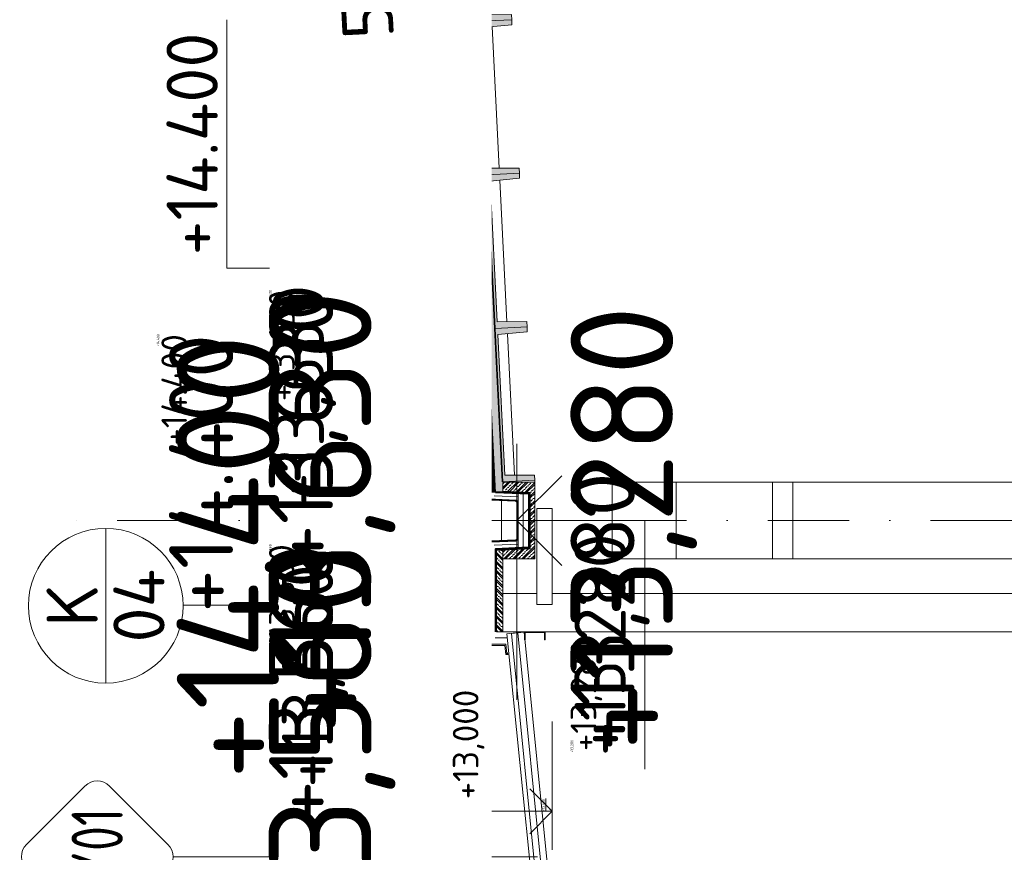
# Model space of a CAD drawing. Header units: millimetres. Extents: x -916886 to 3713765, y -2985421 to 1675785.
# Tile 128 of 256: x 201808 to 209496, y 211360 to 217860. Entities that reach past the tile are written whole.
import ezdxf
from ezdxf import colors
from ezdxf.entities.mleader import LeaderData, LeaderLine
from ezdxf.enums import TextEntityAlignment as Align
from ezdxf.math import Vec2, Vec3

# ---------------------------------------------------------------- set-up
doc = ezdxf.new("R2010")
doc.units = ezdxf.units.MM
for name, pattern in [('CARKOVANA', [5, 3, -2]), ('CENTERX2', [101.6, 63.5, -12.7, 12.7, -12.7]), ('DASHDOT', [25.4, 12.7, -6.35, 0, -6.35])]:
    doc.linetypes.add(name, pattern=pattern)
for name, color, linetype in [('0 @ 1', 7, 'Continuous'), ('0 @ 10', 7, 'Continuous'), ('0 @ 100', 7, 'Continuous'), ('0 @ 200', 7, 'Continuous'), ('0 @ 250 (1)', 7, 'Continuous'), ('0 @ 250 (2)', 7, 'Continuous'), ('0 @ 400', 7, 'Continuous')]:
    doc.layers.add(name, color=color, linetype=linetype)
for name, color, linetype, lineweight in [('A99_N_kce-pohl', 1, 'Continuous', 9), ('A99_N_kce-rez-sil', 6, 'Continuous', 18), ('A99_N_kce-rez-ten', 1, 'Continuous', 9), ('A99_N_koty-10-vysk', 160, 'Continuous', 9), ('A99_N_koty-200-vysk', 6, 'Continuous', 9), ('A99_N_koty-vysk', 160, 'Continuous', 9), ('A99_N_sraf', 252, 'Continuous', 0), ('A99_N_txt-popis-50', 240, 'Continuous', 9), ('A99_N_txt-popis-50 @ 200', 240, 'Continuous', 9), ('A99_N_txt-popis-50 @ 50', 240, 'Continuous', 9), ('A99_N_znaceni 200', 5, 'Continuous', 5), ('A99_S_kce-pohl', 7, 'Continuous', 5), ('A99_S_kce-rez-sil', 7, 'Continuous', 15), ('A99_S_kce-rez-ten', 7, 'Continuous', 9), ('A99_S_osy', 1, 'CENTERX2', 5), ('A99_S_sraf', 252, 'Continuous', 9)]:
    doc.layers.add(name, color=color, linetype=linetype, lineweight=lineweight)
doc.styles.add('A99_kota', font='isocpeur.ttf', dxfattribs={"height": 2})
doc.styles.add('A99_popis', font='isocpeur.ttf')
doc.styles.add('ad_popis 100', font='isocpeur.ttf', dxfattribs={"height": 200})
doc.linetypes.add('IZOLACE', pattern='A,0.00254,-2.54,[134,ltypeshp.shx,S=2.54,R=0,X=-2.54,Y=0],-5.08,[134,ltypeshp.shx,S=2.54,R=180,X=2.54,Y=0],-2.54', length=10.16254)

# ---------------------------------------------------------------- blocks, each defined once
blk = doc.blocks.new('*U24')
at = {"color": 0, "linetype": 'ByBlock', "lineweight": -2}
blk.add_line((-3, 0), (7, 0), dxfattribs=at)
for points in [[(0, 0), (0, 5), (0, 5), (9.999, 5)], [(-1.75, 1.75), (0, 0), (1.75, 1.75)]]:
    blk.add_lwpolyline(points, dxfattribs=at)
at = {"color": 0, "linetype": 'ByBlock', "lineweight": -2, "style": 'A99_kota'}
for tag, p in [('VYSKA', (9.499, 7.75)), ('POPIS', (9.499, 4.5))]:
    blk.add_attdef(tag, text='', height=2, dxfattribs=at).set_placement(p, align=Align.TOP_RIGHT)
blk = doc.blocks.new('*U45')
at = {"color": 0, "linetype": 'ByBlock', "lineweight": -2}
blk.add_line((-3, 0), (7, 0), dxfattribs=at)
for points in [[(0, 0), (0, 5.7), (0, 5.7), (9.7, 5.7)], [(-1.75, 1.75), (0, 0), (1.75, 1.75)]]:
    blk.add_lwpolyline(points, dxfattribs=at)
at = {"color": 0, "linetype": 'ByBlock', "lineweight": -2, "style": 'A99_kota'}
for tag, p in [('VYSKA', (9.2, 8.45)), ('POPIS', (9.2, 5.2))]:
    blk.add_attdef(tag, text='', height=2, dxfattribs=at).set_placement(p, align=Align.TOP_RIGHT)
blk = doc.blocks.new('*U2776')
at = {"layer": 'A99_N_koty-200-vysk', "lineweight": 5}
ref = blk.add_blockref('*U45', (204564.8, 252400.8), dxfattribs=dict(at, xscale=200, yscale=200, zscale=200, rotation=90.00000000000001))
ref.add_attrib('VYSKA', '+14.400', dxfattribs={"layer": '0 @ 1', "color": 0, "linetype": 'ByBlock', "lineweight": -2, "height": 2, "rotation": 90, "style": 'A99_kota'}).set_placement((202875.2, 215405), align=Align.TOP_RIGHT)
ref = blk.add_blockref('*U45', (204564.8, 252400.8), dxfattribs=dict(at, xscale=200, yscale=200, zscale=200, rotation=90.00000000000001))
ref.add_attrib('VYSKA', '+14.400', dxfattribs={"layer": '0 @ 10', "color": 0, "linetype": 'ByBlock', "lineweight": -2, "height": 20, "rotation": 90, "style": 'A99_kota'}).set_placement((202878.8, 215405), align=Align.TOP_RIGHT)
ref = blk.add_blockref('*U45', (204564.8, 252400.8), dxfattribs=dict(at, xscale=200, yscale=200, zscale=200, rotation=90.00000000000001))
ref.add_attrib('VYSKA', '+14.400', dxfattribs={"layer": '0 @ 100', "color": 0, "linetype": 'ByBlock', "lineweight": -2, "height": 200, "rotation": 90, "style": 'A99_kota'}).set_placement((202914.8, 215405), align=Align.TOP_RIGHT)
ref = blk.add_blockref('*U45', (204564.8, 252400.8), dxfattribs=dict(at, xscale=200, yscale=200, zscale=200, rotation=90.00000000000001))
ref.add_attrib('VYSKA', '+14.400', dxfattribs={"layer": '0 @ 250 (1)', "color": 0, "linetype": 'ByBlock', "lineweight": -2, "height": 500, "rotation": 90, "style": 'A99_kota'}).set_placement((202974.8, 215405), align=Align.TOP_RIGHT)
ref = blk.add_blockref('*U45', (204564.8, 252400.8), dxfattribs=dict(at, xscale=200, yscale=200, zscale=200, rotation=90.00000000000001))
ref.add_attrib('VYSKA', '+14.400', dxfattribs={"layer": '0 @ 250 (2)', "color": 0, "linetype": 'ByBlock', "lineweight": -2, "height": 500, "rotation": 90, "style": 'A99_kota'}).set_placement((202974.8, 215405), align=Align.TOP_RIGHT)
ref = blk.add_blockref('*U45', (204564.8, 252400.8), dxfattribs=dict(at, xscale=200, yscale=200, zscale=200, rotation=90.00000000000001))
ref.add_attrib('VYSKA', '+14.400', dxfattribs={"layer": '0 @ 400', "color": 0, "linetype": 'ByBlock', "lineweight": -2, "height": 800, "rotation": 90, "style": 'A99_kota'}).set_placement((203034.8, 215405), align=Align.TOP_RIGHT)
blk = doc.blocks.new('*U2777')
at = {"layer": 'A99_N_koty-200-vysk', "lineweight": 5, "xscale": 200, "yscale": 200, "zscale": 200, "rotation": 90.00000000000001}
blk.add_blockref('*U45', (204564.8, 215920), dxfattribs=at)
blk.add_blockref('*U45', (204564.8, 215920), dxfattribs=at)
blk.add_blockref('*U45', (204564.8, 215920), dxfattribs=at)
blk.add_blockref('*U45', (204564.8, 215920), dxfattribs=at)
blk.add_blockref('*U45', (204564.8, 215920), dxfattribs=at)
blk.add_blockref('*U45', (204564.8, 215920), dxfattribs=at)
at = {"layer": 'A99_N_koty-200-vysk', "lineweight": 5}
ref = blk.add_blockref('*U45', (204564.8, 215920), dxfattribs=dict(at, xscale=200, yscale=200, zscale=200, rotation=90.00000000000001))
ref.add_attrib('VYSKA', '+14.400', dxfattribs={"layer": '0 @ 200', "color": 0, "linetype": 'ByBlock', "lineweight": -2, "height": 400, "rotation": 90, "style": 'A99_kota'}).set_placement((202954.8, 217760), align=Align.TOP_RIGHT)
blk = doc.blocks.new('*U23')
at = {"color": 0, "linetype": 'ByBlock', "lineweight": -2}
blk.add_line((-3, 0), (7, 0), dxfattribs=at)
for points in [[(0, 0), (0, 5), (0, 5), (9.7, 5)], [(-1.75, 1.75), (0, 0), (1.75, 1.75)]]:
    blk.add_lwpolyline(points, dxfattribs=at)
at = {"color": 0, "linetype": 'ByBlock', "lineweight": -2, "style": 'A99_kota'}
for tag, p in [('VYSKA', (9.2, 7.75)), ('POPIS', (9.2, 4.5))]:
    blk.add_attdef(tag, text='', height=2, dxfattribs=at).set_placement(p, align=Align.TOP_RIGHT)
blk = doc.blocks.new('*U2780')
at = {"layer": 'A99_N_koty-200-vysk', "lineweight": 5}
ref = blk.add_blockref('*U23', (205335, 213950), dxfattribs=dict(at, xscale=200, yscale=200, zscale=200, rotation=90.00000000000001))
ref.add_attrib('VYSKA', '+13,630', dxfattribs={"layer": '0 @ 400', "color": 0, "linetype": 'ByBlock', "lineweight": -2, "height": 800, "rotation": 90, "style": 'A99_kota'}).set_placement((203755, 215750), align=Align.TOP_RIGHT)
ref = blk.add_blockref('*U23', (205335, 213950), dxfattribs=dict(at, xscale=200, yscale=200, zscale=200, rotation=90.00000000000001))
ref.add_attrib('VYSKA', '+13,630', dxfattribs={"layer": '0 @ 250 (1)', "color": 0, "linetype": 'ByBlock', "lineweight": -2, "height": 500, "rotation": 90, "style": 'A99_kota'}).set_placement((203755, 215750), align=Align.TOP_RIGHT)
ref = blk.add_blockref('*U23', (205335, 213950), dxfattribs=dict(at, xscale=200, yscale=200, zscale=200, rotation=90.00000000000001))
ref.add_attrib('VYSKA', '+13,630', dxfattribs={"layer": '0 @ 250 (2)', "color": 0, "linetype": 'ByBlock', "lineweight": -2, "height": 500, "rotation": 90, "style": 'A99_kota'}).set_placement((203755, 215750), align=Align.TOP_RIGHT)
ref = blk.add_blockref('*U23', (205335, 213950), dxfattribs=dict(at, xscale=200, yscale=200, zscale=200, rotation=90.00000000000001))
ref.add_attrib('VYSKA', '+13,630', dxfattribs={"layer": '0 @ 100', "color": 0, "linetype": 'ByBlock', "lineweight": -2, "height": 200, "rotation": 90, "style": 'A99_kota'}).set_placement((203755, 215750), align=Align.TOP_RIGHT)
ref = blk.add_blockref('*U23', (205335, 213950), dxfattribs=dict(at, xscale=200, yscale=200, zscale=200, rotation=90.00000000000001))
ref.add_attrib('VYSKA', '+13,630', dxfattribs={"layer": '0 @ 10', "color": 0, "linetype": 'ByBlock', "lineweight": -2, "height": 20, "rotation": 90, "style": 'A99_kota'}).set_placement((203755, 215750), align=Align.TOP_RIGHT)
ref = blk.add_blockref('*U23', (205335, 213950), dxfattribs=dict(at, xscale=200, yscale=200, zscale=200, rotation=90.00000000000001))
ref.add_attrib('VYSKA', '+13,630', dxfattribs={"layer": '0 @ 1', "color": 0, "linetype": 'ByBlock', "lineweight": -2, "height": 2, "rotation": 90, "style": 'A99_kota'}).set_placement((203755, 215750), align=Align.TOP_RIGHT)
ref = blk.add_blockref('*U23', (205335, 213950), dxfattribs=dict(at, xscale=200, yscale=200, zscale=200, rotation=90.00000000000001))
ref.add_attrib('VYSKA', '+13,630', dxfattribs={"layer": '0 @ 200', "color": 0, "linetype": 'ByBlock', "lineweight": -2, "height": 400, "rotation": 90, "style": 'A99_kota'}).set_placement((203785, 215790), align=Align.TOP_RIGHT)
blk = doc.blocks.new('*U71')
at = {"color": 0, "linetype": 'ByBlock', "lineweight": -2}
blk.add_line((-3, 0), (7, 0), dxfattribs=at)
for points in [[(0, 0), (0, 5), (0, 5), (9.7, 5)], [(-1.75, 1.75), (0, 0), (1.75, 1.75)]]:
    blk.add_lwpolyline(points, dxfattribs=at)
at = {"color": 0, "linetype": 'ByBlock', "lineweight": -2, "style": 'A99_kota'}
for tag, p in [('VYSKA', (9.2, 7.75)), ('POPIS', (9.2, 4.5))]:
    blk.add_attdef(tag, text='', height=2, dxfattribs=at).set_placement(p, align=Align.TOP_RIGHT)
blk = doc.blocks.new('*U2781')
at = {"layer": 'A99_N_koty-200-vysk', "lineweight": 5}
ref = blk.add_blockref('*U71', (205405, 211770), dxfattribs=dict(at, xscale=200, yscale=200, zscale=200, rotation=90.00000000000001))
ref.add_attrib('VYSKA', '+13,560', dxfattribs={"layer": '0 @ 250 (1)', "color": 0, "linetype": 'ByBlock', "lineweight": -2, "height": 500, "rotation": 90, "style": 'A99_kota'}).set_placement((203755, 213765), align=Align.TOP_RIGHT)
ref = blk.add_blockref('*U71', (205405, 211770), dxfattribs=dict(at, xscale=200, yscale=200, zscale=200, rotation=90.00000000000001))
ref.add_attrib('VYSKA', '+13,560', dxfattribs={"layer": '0 @ 250 (2)', "color": 0, "linetype": 'ByBlock', "lineweight": -2, "height": 500, "rotation": 90, "style": 'A99_kota'}).set_placement((203755, 213765), align=Align.TOP_RIGHT)
ref = blk.add_blockref('*U71', (205405, 211770), dxfattribs=dict(at, xscale=200, yscale=200, zscale=200, rotation=90.00000000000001))
ref.add_attrib('VYSKA', '+13,560', dxfattribs={"layer": '0 @ 100', "color": 0, "linetype": 'ByBlock', "lineweight": -2, "height": 200, "rotation": 90, "style": 'A99_kota'}).set_placement((203755, 213765), align=Align.TOP_RIGHT)
ref = blk.add_blockref('*U71', (205405, 211770), dxfattribs=dict(at, xscale=200, yscale=200, zscale=200, rotation=90.00000000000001))
ref.add_attrib('VYSKA', '+13,560', dxfattribs={"layer": '0 @ 10', "color": 0, "linetype": 'ByBlock', "lineweight": -2, "height": 20, "rotation": 90, "style": 'A99_kota'}).set_placement((203755, 213765), align=Align.TOP_RIGHT)
ref = blk.add_blockref('*U71', (205405, 211770), dxfattribs=dict(at, xscale=200, yscale=200, zscale=200, rotation=90.00000000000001))
ref.add_attrib('VYSKA', '+13,560', dxfattribs={"layer": '0 @ 1', "color": 0, "linetype": 'ByBlock', "lineweight": -2, "height": 2, "rotation": 90, "style": 'A99_kota'}).set_placement((203755, 213765), align=Align.TOP_RIGHT)
ref = blk.add_blockref('*U71', (205405, 211770), dxfattribs=dict(at, xscale=200, yscale=200, zscale=200, rotation=90.00000000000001))
ref.add_attrib('VYSKA', '+13,560', dxfattribs={"layer": '0 @ 400', "color": 0, "linetype": 'ByBlock', "lineweight": -2, "height": 800, "rotation": 90, "style": 'A99_kota'}).set_placement((203755, 213765), align=Align.TOP_RIGHT)
ref = blk.add_blockref('*U71', (205405, 211770), dxfattribs=dict(at, xscale=200, yscale=200, zscale=200, rotation=90.00000000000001))
ref.add_attrib('VYSKA', '+13,560', dxfattribs={"layer": '0 @ 200', "color": 0, "linetype": 'ByBlock', "lineweight": -2, "height": 400, "rotation": 90, "style": 'A99_kota'}).set_placement((203855, 213610), align=Align.TOP_RIGHT)
blk = doc.blocks.new('*U20')
at = {"color": 0, "linetype": 'ByBlock'}
blk.add_line((-3.02, 0), (3.02, 0), dxfattribs=at)
blk.add_circle((0, 0), 3.02, dxfattribs=at)
at = {"color": 0, "linetype": 'ByBlock', "style": 'A99_popis'}
for tag, p in [('KATEGORIE', (0, 1.31)), ('PRVEK', (0, -1.298))]:
    blk.add_attdef(tag, text='', height=2, dxfattribs=at).set_placement(p, align=Align.MIDDLE_CENTER)
blk = doc.blocks.new('*U92')
at = {"color": 0}
for p, q in [((-0.721, 4.139), (-4.149, 0.711)), ((4.139, 0.711), (0.711, 4.139)), ((-4.149, -0.721), (-0.721, -4.149)), ((0.711, -4.149), (4.139, -0.721)), ((-0.005, -4.445), (-0.005, -25.786))]:
    blk.add_line(p, q, dxfattribs=at)
for centre, start, end in [((-0.005, 3.424), 45, 135), ((-3.433, -0.005), 135, 225), ((3.424, -0.005), 315, 45), ((-0.005, -3.433), 225, 315)]:
    blk.add_arc(centre, 1.012, start, end, dxfattribs=at)
at = {"color": 0, "linetype": 'ByBlock', "style": 'A99_popis', "width": 0.953108}
blk.add_attdef('SKLADBA', text='', height=3, rotation=0.01026, dxfattribs=at).set_placement((-2.863, -1.506), (2.855, -1.505), align=Align.FIT)
blk = doc.blocks.new('*U30')
at = {"color": 0, "linetype": 'ByBlock', "lineweight": -2}
blk.add_line((-3, 0), (7, 0), dxfattribs=at)
for points in [[(-1.75, -1.75), (0, 0), (1.75, -1.75)], [(0, 0), (0, -5), (0, -5), (9.7, -5)]]:
    blk.add_lwpolyline(points, dxfattribs=at)
at = {"color": 0, "linetype": 'ByBlock', "lineweight": -2, "style": 'A99_kota'}
for tag, p in [('VYSKA', (9.2, -2.25)), ('POPIS', (9.2, -5.5))]:
    blk.add_attdef(tag, text='', height=2, dxfattribs=at).set_placement(p, align=Align.TOP_RIGHT)
blk = doc.blocks.new('*U2803')
at = {"layer": 'A99_N_koty-200-vysk', "lineweight": 5}
ref = blk.add_blockref('*U30', (205690, 213950), dxfattribs=dict(at, xscale=-200, yscale=200, zscale=200, rotation=90))
ref.add_attrib('VYSKA', '+13,280', dxfattribs={"layer": '0 @ 400', "color": 0, "linetype": 'ByBlock', "lineweight": -2, "height": 800, "rotation": 90, "style": 'A99_kota'}).set_placement((206110, 215630), align=Align.TOP_RIGHT)
ref = blk.add_blockref('*U30', (205690, 213950), dxfattribs=dict(at, xscale=-200, yscale=200, zscale=200, rotation=90))
ref.add_attrib('VYSKA', '+13,280', dxfattribs={"layer": '0 @ 200', "color": 0, "linetype": 'ByBlock', "lineweight": -2, "height": 400, "rotation": 90, "style": 'A99_kota'}).set_placement((206140, 213850), align=Align.TOP_RIGHT)
ref = blk.add_blockref('*U30', (205690, 213950), dxfattribs=dict(at, xscale=-200, yscale=200, zscale=200, rotation=90))
ref.add_attrib('VYSKA', '+13,280', dxfattribs={"layer": '0 @ 100', "color": 0, "linetype": 'ByBlock', "lineweight": -2, "height": 200, "rotation": 90, "style": 'A99_kota'}).set_placement((206110, 213020), align=Align.TOP_RIGHT)
ref = blk.add_blockref('*U30', (205690, 213950), dxfattribs=dict(at, xscale=-200, yscale=200, zscale=200, rotation=90))
ref.add_attrib('VYSKA', '+13,280', dxfattribs={"layer": '0 @ 1', "color": 0, "linetype": 'ByBlock', "lineweight": -2, "height": 2, "rotation": 90, "style": 'A99_kota'}).set_placement((206110, 212158.7), align=Align.TOP_RIGHT)
ref = blk.add_blockref('*U30', (205690, 213950), dxfattribs=dict(at, xscale=-200, yscale=200, zscale=200, rotation=90))
ref.add_attrib('VYSKA', '+13,280', dxfattribs={"layer": '0 @ 10', "color": 0, "linetype": 'ByBlock', "lineweight": -2, "height": 20, "rotation": 90, "style": 'A99_kota'}).set_placement((206110, 212237), align=Align.TOP_RIGHT)
ref = blk.add_blockref('*U30', (205690, 213950), dxfattribs=dict(at, xscale=-200, yscale=200, zscale=200, rotation=90))
ref.add_attrib('VYSKA', '+13,280', dxfattribs={"layer": '0 @ 250 (1)', "color": 0, "linetype": 'ByBlock', "lineweight": -2, "height": 500, "rotation": 90, "style": 'A99_kota'}).set_placement((206110, 214325), align=Align.TOP_RIGHT)
ref = blk.add_blockref('*U30', (205690, 213950), dxfattribs=dict(at, xscale=-200, yscale=200, zscale=200, rotation=90))
ref.add_attrib('VYSKA', '+13,280', dxfattribs={"layer": '0 @ 250 (2)', "color": 0, "linetype": 'ByBlock', "lineweight": -2, "height": 500, "rotation": 90, "style": 'A99_kota'}).set_placement((206110, 214325), align=Align.TOP_RIGHT)
blk = doc.blocks.new('*U2236')
at = {"layer": 'A99_N_txt-popis-50 @ 200', "lineweight": 9}
ml = blk.add_multileader_mtext('Standard', dxfattribs=at)
ml.set_content('\\A1;{\\C256;odvodňovací systém \\Pbude součásti \\Pdodávky opláštění}', color=1, style='A99_popis')
ml.set_leader_properties(color=256, linetype='ByLayer', lineweight=-1)
ml.build(insert=Vec2(0, 0))
ml.multileader.update_dxf_attribs({"dogleg_length": 1, "arrow_head_size": 300, "scale": 200})
ctx = ml.context
ctx.base_point, ctx.scale, ctx.char_height, ctx.arrow_head_size, ctx.landing_gap_size, ctx.plane_origin, ctx.plane_x_axis, ctx.plane_y_axis = Vec3(204020, -12035), 200, 400, 300, 250, Vec3(208175.1, -8522.5), Vec3(0, 1), Vec3(-1, 0)
notes = []
notes.append((ctx, [(1, (1, 1, 0), (204020, -1805), (0, -1), 4890, [(0, [(205935.3, -1130)], 0, [])])]))
ctx.mtext.insert, ctx.mtext.text_direction, ctx.mtext.rotation, ctx.mtext.width, ctx.mtext.defined_height, ctx.mtext.flow_direction = Vec3(203760, -11785), Vec3(0, 1), 1.570796, 5020, 63.5, 5
ctx.mtext.has_bg_fill, ctx.mtext.bg_color, ctx.mtext.bg_scale_factor, ctx.mtext.bg_transparency, ctx.mtext.use_window_bg_color = 1, -1073741824, 1, 0, 1
for ctx, leaders in notes:
    for number, flags, end, landing, length, lines in leaders:
        leader = LeaderData()
        leader.index, (leader.has_last_leader_line, leader.has_dogleg_vector, leader.attachment_direction) = number, flags
        leader.last_leader_point, leader.dogleg_vector, leader.dogleg_length = Vec3(end), Vec3(landing), length
        for number, points, colour, breaks in lines:
            line = LeaderLine()
            line.index, line.vertices, line.color, line.breaks = number, Vec3.list(points), colors.encode_raw_color(colour), breaks
            leader.lines.append(line)
        ctx.leaders.append(leader)
blk = doc.blocks.new('*U2815')
at = {"layer": 'A99_N_txt-popis-50 @ 50', "lineweight": 9}
ml = blk.add_multileader_mtext('Standard', dxfattribs=at)
ml.set_content('\\A1;{\\C256;odvodňovací systém \\Pbude součásti \\Pdodávky opláštění}', color=1, style='A99_popis')
ml.set_leader_properties(color=256, linetype='ByLayer', lineweight=-1)
ml.build(insert=Vec2(0, 0))
ml.multileader.update_dxf_attribs({"dogleg_length": 1, "arrow_head_size": 75, "scale": 50})
ctx = ml.context
ctx.base_point, ctx.scale, ctx.char_height, ctx.arrow_head_size, ctx.landing_gap_size, ctx.plane_origin, ctx.plane_x_axis, ctx.plane_y_axis = Vec3(204689.1, 184038.8), 50, 100, 75, 62.5, Vec3(208175.1, 178127.5), Vec3(0, 1), Vec3(-1, 0)
notes = []
notes.append((ctx, [(1, (1, 1, 0), (204689.1, 185520), (0, -1), 146.2, [(0, [(205935.3, 185520)], 0, [])])]))
ctx.mtext.insert, ctx.mtext.text_direction, ctx.mtext.rotation, ctx.mtext.width, ctx.mtext.defined_height, ctx.mtext.flow_direction = Vec3(204624.1, 184101.3), Vec3(0, 1), 1.570796, 1255, 15.9, 5
ctx.mtext.has_bg_fill, ctx.mtext.bg_color, ctx.mtext.bg_scale_factor, ctx.mtext.bg_transparency, ctx.mtext.use_window_bg_color = 1, -1073741824, 1, 0, 1
for ctx, leaders in notes:
    for number, flags, end, landing, length, lines in leaders:
        leader = LeaderData()
        leader.index, (leader.has_last_leader_line, leader.has_dogleg_vector, leader.attachment_direction) = number, flags
        leader.last_leader_point, leader.dogleg_vector, leader.dogleg_length = Vec3(end), Vec3(landing), length
        for number, points, colour, breaks in lines:
            line = LeaderLine()
            line.index, line.vertices, line.color, line.breaks = number, Vec3.list(points), colors.encode_raw_color(colour), breaks
            leader.lines.append(line)
        ctx.leaders.append(leader)
at = {"layer": 'A99_N_txt-popis-50 @ 200', "lineweight": 9}
ml = blk.add_multileader_mtext('Standard', dxfattribs=at)
ml.set_content('\\A1;{\\C256;odvodňovací systém \\Pbude součásti \\Pdodávky opláštění}', color=1, style='A99_popis')
ml.set_leader_properties(color=256, linetype='ByLayer', lineweight=-1)
ml.build(insert=Vec2(0, 0))
ml.multileader.update_dxf_attribs({"dogleg_length": 1, "arrow_head_size": 300, "scale": 200})
ctx = ml.context
ctx.base_point, ctx.scale, ctx.char_height, ctx.arrow_head_size, ctx.landing_gap_size, ctx.plane_origin, ctx.plane_x_axis, ctx.plane_y_axis = Vec3(204020, 174615), 200, 400, 300, 250, Vec3(208175.1, 178127.5), Vec3(0, 1), Vec3(-1, 0)
notes = []
notes.append((ctx, [(1, (1, 1, 0), (204020, 184845), (0, -1), 4890, [(0, [(205935.3, 185520)], 0, [])])]))
ctx.mtext.insert, ctx.mtext.text_direction, ctx.mtext.rotation, ctx.mtext.width, ctx.mtext.defined_height, ctx.mtext.flow_direction = Vec3(203760, 174865), Vec3(0, 1), 1.570796, 5020, 63.5, 5
ctx.mtext.has_bg_fill, ctx.mtext.bg_color, ctx.mtext.bg_scale_factor, ctx.mtext.bg_transparency, ctx.mtext.use_window_bg_color = 1, -1073741824, 1, 0, 1
for ctx, leaders in notes:
    for number, flags, end, landing, length, lines in leaders:
        leader = LeaderData()
        leader.index, (leader.has_last_leader_line, leader.has_dogleg_vector, leader.attachment_direction) = number, flags
        leader.last_leader_point, leader.dogleg_vector, leader.dogleg_length = Vec3(end), Vec3(landing), length
        for number, points, colour, breaks in lines:
            line = LeaderLine()
            line.index, line.vertices, line.color, line.breaks = number, Vec3.list(points), colors.encode_raw_color(colour), breaks
            leader.lines.append(line)
        ctx.leaders.append(leader)

msp = doc.modelspace()

# ---------------------------------------------------------------- linework, layer by layer
at = {"layer": 'A99_S_kce-pohl'}
for p, q in [((211185, 214250), (206935, 214250)), ((206935, 213650), (211185, 213650))]:
    msp.add_line(p, q, dxfattribs=at)
at = {"layer": 'A99_S_kce-rez-sil', "lineweight": 20}
for points in [[(206935, 214250), (206935, 213650), (206435, 213650), (206435, 214250)], [(207685, 214250), (207685, 213650), (207845, 213650), (207845, 214250)]]:
    msp.add_lwpolyline(points, close=True, dxfattribs=at)

# ---------------------------------------------------------------- block references
at = {"layer": 'A99_N_txt-popis-50', "color": 4, "linetype": 'Continuous', "lineweight": 0}
msp.add_blockref('*U2236', (0, 0), dxfattribs=at)
at = {"layer": 'A99_N_znaceni 200', "xscale": 200, "yscale": 200, "zscale": 200, "rotation": 90.00000000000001}
msp.add_blockref('*U20', (202480, 213285), dxfattribs=at).add_auto_attribs({'KATEGORIE': 'K', 'PRVEK': '04'})

# ---------------------------------------------------------------- next in the draw order: hatches: boundary and pattern name
at = {"layer": 'A99_N_sraf', "lineweight": 0, "transparency": 33554687}
h = msp.add_hatch(dxfattribs=at)
h.set_pattern_fill('ZELEZOBETON', color=256, scale=10, angle=90)
h.set_pattern_definition([(135, (7e-10, 186650), (-35.355339, -35.355339), []), (135, (7e-10, 186664.14), (-35.355339, -35.355339), []), (135, (7e-10, 186692.426), (-49.497475, -21.213203), [20, -10, 0, -10])])
h.paths.add_polyline_path([(205580, 213720), (205530, 213720), (205530, 213080), (205580, 213080)])
at = {"layer": 'A99_S_sraf', "lineweight": 0, "transparency": 33554687}
h = msp.add_hatch(dxfattribs=at)
h.set_pattern_fill('ZELEZOBETON', color=256, scale=10)
h.set_pattern_definition([(45, (7e-10, 186650), (-35.355339, 35.355339), []), (45, (14.14, 186650), (-35.355339, 35.355339), []), (45, (42.426, 186650), (-21.213203, 49.497475), [20, -10, 0, -10])])
h.paths.add_polyline_path([(205579.6, 214252.1), (205640.5, 214255.2), (205778.1, 214262), (205829.3, 214264.6), (205827.3, 214304.6), (205597.1, 214303.1), (205542.2, 215401.7), (205771.4, 215423.2), (205767.4, 215503.1), (205537.2, 215501.6), (205482.3, 216600.2), (205711.4, 216621.7), (205707.4, 216701.6), (205477.3, 216700.1), (205422.4, 217798.7), (205651.5, 217820.2), (205647.5, 217900.1), (205417.4, 217898.6), (205362.6, 218997.2), (205591.8, 219018.7), (205587.6, 219098.6), (205357.6, 219097.1), (205302.7, 220195.7), (205531.6, 220217.2), (205529.6, 220257.1), (204720.9, 220216.7), (204725.4, 220126.8), (205290.2, 220044.9)])
at = {"layer": 'A99_S_sraf', "linetype": 'Continuous', "lineweight": 0, "ltscale": 2, "transparency": 33554562}
h = msp.add_hatch(dxfattribs=at)
h.set_pattern_fill('BETON-LEHKY', color=256, scale=10)
h.set_pattern_definition([(137.86, (205568.888, 214265.76), (-26.83778, -29.6603), []), (92.86, (205553.407, 214310.11), (-29.6603, 26.83778), [5, -51.56854]), (137.86, (205553.157, 214315.104), (-26.83778, -29.6603), [5, -35]), (182.86, (205549.45, 214318.458), (-26.83778, -29.6603), [5, -51.56854]), (227.86, (205544.456, 214318.21), (29.6603, -26.83778), [5, -35]), (92.86, (205541.35, 214309.508), (-29.6603, 26.83778), [5, -51.56854]), (137.86, (205545.06, 214306.153), (-26.83778, -29.6603), [5, -35]), (182.86, (205550.052, 214306.402), (-26.83778, -29.6603), [5, -51.56854]), (227.86, (205553.407, 214310.11), (29.6603, -26.83778), [5, -35]), (137.86, (205536.13, 214322.37), (-26.83778, -29.6603), [10, -30])])
h.paths.add_polyline_path([(205523.6, 214169.2), (205230.8, 220031.9), (205285.7, 220034.7), (205578.6, 214172)])
at = {"layer": 'A99_S_sraf', "lineweight": 0, "transparency": 33554687}
h = msp.add_hatch(dxfattribs=at)
h.set_pattern_fill('ZELEZOBETON', color=256, scale=10)
h.set_pattern_definition([(45, (-83755, -357050), (-35.355339, 35.355339), []), (45, (-83740.86, -357050), (-35.355339, 35.355339), []), (45, (-83712.574, -357050), (-21.2132034, 49.4974747), [20, -10, 0, -10])])
h.paths.add_polyline_path([(205830, 213950), (205795, 213950), (205795, 214170), (205580, 214180), (205580, 214250), (205830, 214250)])
h.paths.add_polyline_path([(205830, 213650), (205580, 213650), (205580, 213720), (205795, 213730), (205795, 213950), (205830, 213950)])

# ---------------------------------------------------------------- next in the draw order: linework, layer by layer
at = {"layer": 'A99_N_kce-pohl'}
for points in [[(204564.8, 212975), (204564.8, 220020)], [(205390, 212975), (204564.8, 212975)]]:
    msp.add_lwpolyline(points, dxfattribs=at)
at = {"layer": 'A99_N_kce-pohl', "linetype": 'Continuous', "ltscale": 2}
msp.add_lwpolyline([(205444.8, 215747.3), (205424.8, 215746.3), (205424.1, 215761.3)], dxfattribs=at)
at = {"layer": 'A99_N_kce-pohl', "lineweight": 5}
msp.add_lwpolyline([(205848.5, 211059), (205813.7, 211055.6), (205612.7, 213065.5), (205707.2, 213075)], dxfattribs=at)
at = {"layer": 'A99_N_kce-rez-sil', "color": 1, "linetype": 'Continuous', "lineweight": 5}
msp.add_lwpolyline([(205580, 213720), (205530, 213720), (205530, 213080), (205580, 213080)], close=True, dxfattribs=at)
at = {"layer": 'A99_N_kce-rez-sil'}
msp.add_lwpolyline([(205948, 211069), (205747, 213079), (205647.5, 213069), (205848.5, 211059), (205948, 211069)], dxfattribs=at)
at = {"layer": 'A99_N_kce-rez-ten', "linetype": 'CARKOVANA', "lineweight": 0, "ltscale": 15, "const_width": 5}
for points in [[(205692.5, 213950), (205692.5, 214090.3, 0.400665), (205680.6, 214102.7), (205363.4, 214117.5, -0.386254), (205337.2, 214143.6), (205051.9, 219854.2), (204952.4, 219985.3), (204733.4, 220017.1), (204552.5, 220097.6), (204552.5, 220207.5)], [(205697.5, 213950), (205697.5, 214090.3, 0.400665), (205680.8, 214107.7), (205363.6, 214122.5, -0.386254), (205342.2, 214143.8), (205056.8, 219856), (204955.1, 219990), (204734.8, 220021.9), (204557.5, 220100.9), (204557.5, 220207.5)], [(205692.5, 213950), (205692.5, 213809.7, -0.400665), (205680.6, 213797.3), (205428.5, 213785.5, 0.400665), (205397.5, 213753.1), (205397.5, 212995)], [(205697.5, 213950), (205697.5, 213809.7, -0.400665), (205680.8, 213792.3), (205428.7, 213780.5, 0.400665), (205402.5, 213753.1), (205402.5, 212995)]]:
    msp.add_lwpolyline(points, format="xyb", dxfattribs=at)
at = {"layer": 'A99_N_kce-rez-ten', "linetype": 'Continuous', "lineweight": 0, "ltscale": 0.5}
for points in [[(205690, 213950), (205690, 214090.3, 0.400665), (205680.5, 214100.2), (205363.3, 214115, -0.386254), (205334.7, 214143.5), (205049.4, 219853.3), (204951, 219983), (204732.7, 220014.7), (204550, 220096), (204550, 220207.5)], [(205695, 213950), (205695, 214090.3, 0.400665), (205680.7, 214105.2), (205363.5, 214120, -0.386254), (205339.7, 214143.7), (205054.4, 219855.1), (204953.7, 219987.6), (204734.1, 220019.5), (204555, 220099.3), (204555, 220207.5)], [(205700, 213950), (205700, 214090.3, 0.400665), (205680.9, 214110.2), (205363.7, 214125, -0.386254), (205344.7, 214144), (205059.3, 219856.9), (204956.5, 219992.3), (204735.5, 220024.3), (204560, 220102.5), (204560, 220207.5)], [(205690, 213950), (205690, 213809.7, -0.400665), (205680.5, 213799.8), (205428.4, 213788, 0.400665), (205395, 213753.1), (205395, 212995)], [(205695, 213950), (205695, 213809.7, -0.400665), (205680.7, 213794.8), (205428.6, 213783, 0.400665), (205400, 213753.1), (205400, 212995)], [(205700, 213950), (205700, 213809.7, -0.400665), (205680.9, 213789.8), (205428.8, 213778, 0.400665), (205405, 213753.1), (205405, 212995)]]:
    msp.add_lwpolyline(points, format="xyb", dxfattribs=at)
at = {"layer": 'A99_N_kce-rez-ten', "lineweight": 0}
msp.add_lwpolyline([(205426.4, 214112.1), (205133.9, 219966.5)], dxfattribs=at)
at = {"layer": 'A99_N_kce-rez-ten', "linetype": 'CARKOVANA', "lineweight": 0, "ltscale": 15, "const_width": 10}
for points in [[(205488.7, 214367.7), (205488.7, 214367.7), (205498.6, 214168.8)], [(205513, 214173.1), (205785, 214160.5), (205785, 213950)], [(205520, 213727.2), (205785, 213739.5), (205785, 213950)], [(205525, 213728.8), (205525, 213080)]]:
    msp.add_lwpolyline(points, dxfattribs=at)
at = {"layer": 'A99_N_kce-rez-ten', "linetype": 'Continuous', "lineweight": 0}
for points in [[(205483.7, 214367.5), (205493.6, 214169)], [(205522.8, 214167.6), (205780, 214155.7), (205780, 213950)], [(205570, 214105.4), (205570, 213794.6)], [(205522.8, 213732.4), (205780, 213744.3), (205780, 213950)], [(205523.2, 213722.4), (205790, 213734.8), (205790, 213950)], [(205520, 213080), (205520, 213730)], [(205718.9, 213731.5), (205790, 213734.8), (205520.3, 213722.2)]]:
    msp.add_lwpolyline(points, dxfattribs=at)
at = {"layer": 'A99_N_kce-rez-ten', "linetype": 'Continuous', "lineweight": 0, "ltscale": 0.5}
msp.add_lwpolyline([(205700, 214160), (205700, 213740)], dxfattribs=at)
at = {"layer": 'A99_N_koty-200-vysk'}
for points in [[(204889.5, 216774.5), (204789.7, 218772)], [(204889.5, 216774.5), (204772.2, 217119.1)], [(204889.5, 216774.5), (204971.9, 217129)]]:
    msp.add_lwpolyline(points, dxfattribs=at)
at = {"layer": 'A99_N_sraf', "color": 1, "linetype": 'IZOLACE', "ltscale": 4}
for points in [[(205385.7, 214124), (205093.6, 219972.4)], [(205466, 214120.2), (205174.2, 219960.7)]]:
    msp.add_lwpolyline(points, dxfattribs=at)
at = {"layer": 'A99_N_sraf', "color": 1, "linetype": 'IZOLACE', "ltscale": 2}
for points in [[(205511.6, 214143.1), (205700, 214134.4)], [(205511.6, 213756.9), (205700, 213765.6)]]:
    msp.add_lwpolyline(points, dxfattribs=at)
at = {"layer": 'A99_N_sraf', "color": 1, "linetype": 'IZOLACE', "ltscale": 3.8}
msp.add_lwpolyline([(205740, 213745), (205740, 214157.5)], dxfattribs=at)
at = {"layer": 'A99_N_sraf', "color": 1, "linetype": 'IZOLACE', "lineweight": 0, "ltscale": 4}
for points in [[(205480, 212990), (205480, 213770)], [(205610, 213035), (205520, 213035)]]:
    msp.add_lwpolyline(points, dxfattribs=at)
at = {"layer": 'A99_N_sraf', "color": 1, "linetype": 'IZOLACE', "lineweight": 0, "ltscale": 3}
msp.add_lwpolyline([(205898.2, 211064), (205697.2, 213074)], dxfattribs=at)
at = {"layer": 'A99_N_znaceni 200', "lineweight": 5}
msp.add_lwpolyline([(203084, 213290), (205390, 213290)], dxfattribs=at)
at = {"layer": 'A99_S_kce-pohl', "lineweight": 5}
msp.add_lwpolyline([(205845, 214045), (205965, 214045), (205965, 213295), (205845, 213295)], close=True, dxfattribs=at)
msp.add_lwpolyline([(206435, 213950), (205845, 213950)], dxfattribs=at)
at = {"layer": 'A99_S_kce-rez-sil', "color": 7, "linetype": 'Continuous', "lineweight": 13}
for p, q in [((205580, 213380), (205845, 213380)), ((205965, 213380), (218965, 213380)), ((205530, 213080), (218965, 213080))]:
    msp.add_line(p, q, dxfattribs=at)
at = {"layer": 'A99_S_kce-rez-sil', "lineweight": 13}
for points in [[(205709.5, 216661.6), (205707.5, 216701.6), (205477.3, 216700.1), (205422.4, 217798.7), (205651.6, 217820.2), (205649.6, 217860.1), (205649.6, 217860.1)], [(205709.5, 216661.6), (205711.5, 216621.7), (205482.3, 216600.2), (205537.2, 215501.6), (205767.4, 215503.1), (205769.4, 215463.1), (205769.4, 215463.1)], [(205830, 213650), (205830, 214250), (205829.3, 214264.6), (205827.3, 214304.6), (205597.1, 214303.1), (205542.2, 215401.7), (205771.4, 215423.2), (205769.4, 215463.1), (205769.4, 215463.1)], [(205830, 213650), (205580, 213650), (205580, 213380)]]:
    msp.add_lwpolyline(points, dxfattribs=at)
at = {"layer": 'A99_S_kce-rez-sil', "color": 1, "linetype": 'Continuous', "lineweight": 5}
for points in [[(205616.8, 212921), (205618.3, 212904.4), (205605, 212903.4), (205595, 212975), (205377.5, 212975), (205390, 213812.5), (205475, 213812.5), (205475, 213807.5), (205445, 213807.5)], [(205612.5, 212910), (205605, 212985), (205385, 212985), (205385, 213085)]]:
    msp.add_lwpolyline(points, dxfattribs=at)
msp.add_lwpolyline([(205435, 212995), (205415, 212995), (205415, 213770), (205435, 213770)], close=True, dxfattribs=at)
at = {"layer": 'A99_S_kce-rez-sil', "linetype": 'Continuous', "lineweight": 5}
msp.add_lwpolyline([(205910, 213080), (205530, 213080), (205530, 213720)], dxfattribs=at)
at = {"layer": 'A99_S_kce-rez-sil', "linetype": 'Continuous', "lineweight": 13}
msp.add_lwpolyline([(205750, 213020), (205750, 213080), (205910, 213080), (205910, 213020), (205905, 213020), (205905, 213075), (205755, 213075), (205755, 213020), (205750, 213020)], dxfattribs=at)
at = {"layer": 'A99_S_kce-rez-ten', "linetype": 'CARKOVANA', "lineweight": 0, "ltscale": 15}
for points, const_width in [([(205513.7, 214168.7), (205220.1, 220045), (204730, 220116.2)], 20), ([(205577.1, 214252), (205287.6, 220044.8)], 5)]:
    msp.add_lwpolyline(points, dxfattribs=dict(at, const_width=const_width))
at = {"layer": 'A99_S_kce-rez-ten', "lineweight": 0}
for points in [[(205579.6, 214252.1), (205290.2, 220044.9), (204723.9, 220127)], [(205523.6, 214169.2), (205229.7, 220053.7), (204730, 220126.2)], [(205503.7, 214168.2), (205210.5, 220036.2), (204730, 220106)], [(205574.6, 214251.9), (205285.4, 220040.6)], [(205580, 213650), (205580, 213720), (205580, 213720), (205795, 213730), (205795, 213950)]]:
    msp.add_lwpolyline(points, dxfattribs=at)
for points in [[(205649.6, 217860.1), (205400, 217847.6), (205340.1, 219046.2), (205589.8, 219058.6), (205591.8, 219018.7), (205362.6, 218997.2), (205417.4, 217898.6), (205647.6, 217900.1)], [(205709.5, 216661.6), (205459.8, 216649.1), (205400, 217847.6), (205649.6, 217860.1), (205651.6, 217820.2), (205422.4, 217798.7), (205477.3, 216700.1), (205707.5, 216701.6)], [(205769.4, 215463.1), (205519.7, 215450.6), (205459.8, 216649.1), (205709.5, 216661.6), (205711.5, 216621.7), (205482.3, 216600.2), (205537.2, 215501.6), (205767.4, 215503.1)], [(205829.3, 214264.6), (205579.6, 214252.1), (205519.7, 215450.6), (205769.4, 215463.1), (205771.4, 215423.2), (205542.2, 215401.7), (205597.1, 214303.1), (205827.3, 214304.6)], [(205580, 213650), (205830, 213650), (205830, 214250), (205580, 214250), (205580, 214180), (205795, 214170), (205795, 213730), (205580, 213720)]]:
    msp.add_lwpolyline(points, close=True, dxfattribs=at)
at = {"layer": 'A99_S_kce-rez-ten', "lineweight": 5}
for points in [[(205552.4, 216700.6), (205497.2, 217805.7)], [(205612.3, 215502.1), (205557, 216607.2)], [(205672.1, 214303.6), (205616.9, 215408.7)]]:
    msp.add_lwpolyline(points, dxfattribs=at)
at = {"layer": 'A99_S_osy', "linetype": 'DASHDOT', "lineweight": 5, "ltscale": 50}
msp.add_lwpolyline([(222254.8, 213950), (202234.8, 213950)], dxfattribs=at)

# ---------------------------------------------------------------- next in the draw order: block references
at = {"layer": 'A99_N_koty-10-vysk', "lineweight": 5, "xscale": 10, "yscale": 10, "zscale": 10, "rotation": 90.00000000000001}
msp.add_blockref('*U24', (205965, 211680), dxfattribs=at).add_auto_attribs({'VYSKA': '+13,000'})
at = {"layer": 'A99_N_koty-vysk', "lineweight": 5, "xscale": 100, "yscale": 100, "zscale": 100, "rotation": 90.00000000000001}
msp.add_blockref('*U24', (205965, 211680), dxfattribs=at).add_auto_attribs({'VYSKA': '+13,000'})
at = {"layer": 'A99_N_znaceni 200', "lineweight": 5}
ref = msp.add_blockref('*U92', (202412.7, 211325.6), dxfattribs=dict(at, xscale=133.3, yscale=133.3, zscale=133.3, rotation=89.99999999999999))
ref.add_attrib('SKLADBA', 'S/01', dxfattribs={"layer": '0', "color": 0, "linetype": 'ByBlock', "height": 400, "rotation": 90.01026, "style": 'A99_popis', "width": 0.705829}).set_placement((202613.5, 210943.9), (202613.3, 211706.2), align=Align.FIT)
at = {"layer": 'A99_S_kce-rez-sil', "color": 4, "linetype": 'Continuous', "lineweight": 0}
for name in ['*U2776', '*U2777', '*U2780', '*U2803', '*U2781']:
    msp.add_blockref(name, (0, 0), dxfattribs=at)

# ---------------------------------------------------------------- next in the draw order: texts
at = {"layer": 'A99_N_koty-200-vysk', "insert": (204330.9, 217700.9), "char_height": 400, "attachment_point": 1, "rotation": 92.86, "style": 'ad_popis 100'}
msp.add_mtext_dynamic_manual_height_columns('5%', width=70, gutter_width=1000, heights=[0], dxfattribs=at)

# ---------------------------------------------------------------- next in the draw order: block references
at = {"layer": 'A99_N_txt-popis-50', "color": 4, "linetype": 'Continuous', "lineweight": 0}
msp.add_blockref('*U2815', (0, 0), dxfattribs=at)

# ---------------------------------------------------------------- next in the draw order: linework, layer by layer
at = {"layer": 'A99_N_kce-rez-ten', "linetype": 'Continuous', "lineweight": 0}
msp.add_lwpolyline([(205523.2, 214177.6), (205790, 214165.2), (205790, 213950)], dxfattribs=at)

doc.saveas('drawing.dxf')
